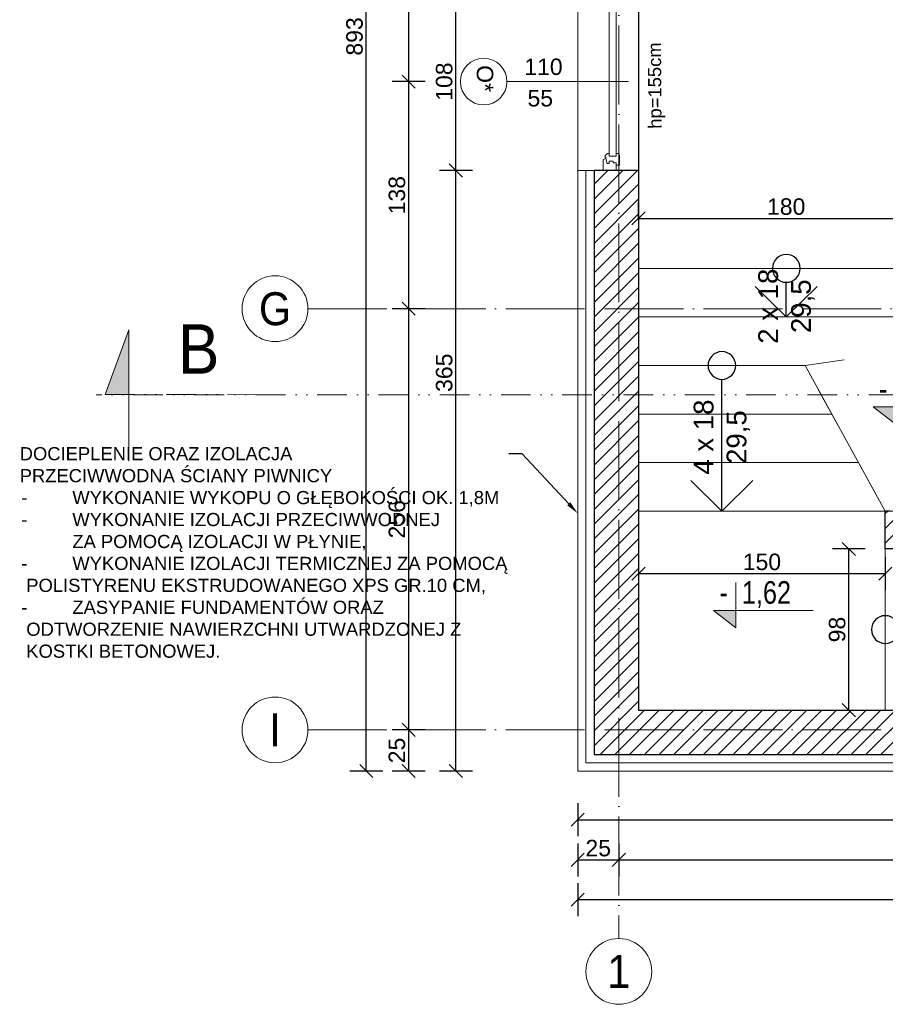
# Model space of a CAD drawing. Header units: millimetres. Extents: x 6506 to 39690, y 6022 to 25261.
# Tile 2 of 59: x 8719 to 9245, y 18026 to 18624. Entities that reach past the tile are written whole.
import ezdxf
from ezdxf import colors
from ezdxf.entities.mleader import LeaderData, LeaderLine
from ezdxf.enums import TextEntityAlignment as Align
from ezdxf.math import Vec2, Vec3

# ---------------------------------------------------------------- set-up
doc = ezdxf.new("R2010")
doc.units = ezdxf.units.MM
for name, pattern in [('1KS_2KP-50', [37.05, 12, 6, -6.35, 0, -6.35, 0, -6.35]), ('ACAD_ISO03W100', [30, 12, -18]), ('ACAD_ISO04W100', [30, 24, -3, 0, -3]), ('Osie$0$CONTINOUS', [0])]:
    doc.linetypes.add(name, pattern=pattern)
for name, color, linetype, lineweight, true_color in [('A_DZIAŁOWA_PROJEKTOWANE', 7, 'Continuous', 18, 0x007cb0), ('A_HATCH', 7, 'Continuous', 5, 0x999999), ('A_IZOLEACJA TERMI_PROJEKTOWANA', 7, 'Continuous', 15, 0x0089b6)]:
    doc.layers.add(name, color=color, linetype=linetype, lineweight=lineweight, true_color=true_color)
for name, color, linetype, lineweight in [('A_KONST_ISTNIEJĄCE', 83, 'Continuous', 25), ('A_LINIA PRZEKROJOWA', 223, '1KS_2KP-50', 15), ('A_OPISY', 40, 'Continuous', 9), ('A_OSIE KONSTRUKCYJNE', 150, 'ACAD_ISO04W100', 5), ('A_STOLARKA OKIENNA', 141, 'Continuous', 15), ('A_TEKST', 7, 'Continuous', 15), ('A_WIDOK', 141, 'Continuous', 13), ('A_WYMIAROWANIE', 7, 'Continuous', 9)]:
    doc.layers.add(name, color=color, linetype=linetype, lineweight=lineweight)
doc.layers.add('A_NIEWIDOCZNE  POMOCNICZE', color=252, linetype='ACAD_ISO03W100', lineweight=5, plot=False)
doc.layers.add('AA OPISY', color=40, linetype='Continuous')
doc.styles.add('APLUS', font='arial.ttf', dxfattribs={"width": 0.6})
doc.styles.add('DEMIURG_100_etykiety', font='arial.ttf', dxfattribs={"width": 0.9, "height": 30})
doc.styles.add('DEMIURG_100_opisy', font='arial.ttf', dxfattribs={"width": 0.9, "height": 20})
doc.styles.get("Standard").update_dxf_attribs({"font": 'arial.ttf'})
doc.linetypes.add('BATTING', pattern='A,0.0001,-0.1,[134,ltypeshp.shx,S=0.1,R=0,X=-0.1,Y=0],-0.2,[134,ltypeshp.shx,S=0.1,R=180,X=0.1,Y=0],-0.1', length=0.4001)
doc.dimstyles.new('1 do 100', dxfattribs={"dimtxt": 10, "dimasz": 8, "dimexe": 10, "dimexo": 10, "dimgap": 2, "dimtad": 1, "dimdec": 0, "dimtxsty": 'Standard', "dimblk": 'OBLIQUE', "dimcen": 2.5, "dimadec": 0, "dimazin": 0, "dimtfac": 1, "dimtdec": 0, "dimtmove": 0, "dimatfit": 3, "dimldrblk": 'OBLIQUE', "dimfxl": 10, "dimfxlon": 1, "dimarcsym": 0})

# ---------------------------------------------------------------- blocks, each defined once
blk = doc.blocks.new('*U178')
at = {"color": 144}
for p, q in [((-26, 0), (-26, -8)), ((-26, 0), (-19.32, 0)), ((-26, 0), (-26, -8)), ((-19.32, 0), (-18.74, -1.55)), ((75.32, 0), (74.74, -1.55)), ((82, 0), (75.32, 0)), ((82, 0), (82, -8)), ((-21.76, -2.4), (-18.74, -1.55)), ((-21.76, -3.73), (-21.76, -2.4)), ((-20.39, -3.73), (-21.76, -3.73)), ((-20.39, -6.06), (-20.39, -3.73)), ((-18.74, -1.55), (-17.89, -1.55)), ((-17.89, -1.55), (-17.99, -1.01)), ((-17.25, -7.98), (-17.25, -3.66)), ((-17.25, -3.66), (-15.62, -3.66)), ((73.25, -3.66), (71.62, -3.66)), ((73.25, -7.98), (73.25, -3.66)), ((73.89, -1.55), (73.99, -1.01)), ((74.74, -1.55), (73.89, -1.55)), ((77.76, -2.4), (74.74, -1.55)), ((76.39, -6.06), (76.39, -3.73)), ((76.39, -3.73), (77.76, -3.73)), ((77.76, -3.73), (77.76, -2.4)), ((-26, -8), (-22.8, -8)), ((-22.8, -8), (-22.8, -9.92)), ((-22.8, -8), (-21.41, -8)), ((-22.8, -9.92), (-16.94, -9.92)), ((-21.41, -8), (-21.41, -6.06)), ((-21.41, -6.06), (-20.39, -6.06)), ((-15.66, -7.98), (-17.25, -7.98)), ((-15.66, -9.03), (-15.66, -7.98)), ((71.66, -9.03), (71.66, -7.98)), ((71.66, -7.98), (73.25, -7.98)), ((78.8, -9.92), (72.94, -9.92)), ((77.41, -6.06), (76.39, -6.06)), ((77.41, -8), (77.41, -6.06)), ((78.8, -8), (77.41, -8)), ((82, -8), (78.8, -8)), ((78.8, -8), (78.8, -9.92))]:
    blk.add_line(p, q, dxfattribs=at)
blk.add_lwpolyline([(-17.25, -3.66), (73.25, -3.66), (73.25, -7.98), (-17.25, -7.98)], close=True, dxfattribs=at)
for centre, radius, start, end in [((-18.13, -3.52), 2.51, 356.81051, 86.81051), ((74.13, -3.52), 2.51, 93.18949, 183.18949), ((-17.03, -8.42), 1.5, 273.35533, 335.68535), ((73.03, -8.42), 1.5, 204.31465, 266.64467)]:
    blk.add_arc(centre, radius, start, end, dxfattribs=at)
blk = doc.blocks.new('*U149')
at = {"layer": 'AA OPISY'}
for q in [(72.47, 18.82), (-136.57, 0), (72.47, -18.82)]:
    blk.add_line((91, 0), q, dxfattribs=at)
blk.add_circle((-145, 0), 8.43, dxfattribs=at)
blk = doc.blocks.new('*U150')
at = {"layer": 'AA OPISY'}
for q in [(-75.03, 18.82), (-136.57, 0), (-75.03, -18.82)]:
    blk.add_line((-56.5, 0), q, dxfattribs=at)
blk.add_circle((-145, 0), 8.43, dxfattribs=at)
blk = doc.blocks.new('*U151')
at = {"layer": 'AA OPISY'}
for q in [(-134.03, 18.82), (-136.57, 0), (-134.03, -18.82)]:
    blk.add_line((-115.5, 0), q, dxfattribs=at)
blk.add_circle((-145, 0), 8.43, dxfattribs=at)
blk = doc.blocks.new('WARTOŚĆ')
at = {"layer": 'A_OPISY', "color": 144}
blk.add_line((0, 0), (0, 73.97), dxfattribs=at)
blk.add_circle((0, 88.12), 14.15, dxfattribs=at)
blk.add_attdef('OZ', (-9.99, 82.42), '', height=10, dxfattribs=at)
for tag, p in [('S', (-4.03, 32.64)), ('H', (15.09, 32.64))]:
    blk.add_attdef(tag, p, '', height=10, rotation=90, dxfattribs=at)
blk = doc.blocks.new('*U9')
blk.add_hatch(color=256).paths.add_polyline_path([(0, 0.1532), (-0.198, 0.1532), (0, 0)])
blk.add_line((0, 0.1532), (0, 0.4))
blk.add_lwpolyline([(0, 0.1532), (0, 0), (-0.198, 0.1532), (0.6852, 0.1532)])
at = {"style": 'APLUS', "width": 0.8}
blk.add_attdef('%%P_0.00', text='', height=0.2, dxfattribs=at).set_placement((-0.1457, 0.1532), align=Align.BOTTOM_LEFT)
blk = doc.blocks.new('_Oblique')
at = {"color": 0, "linetype": 'ByBlock', "lineweight": -2}
blk.add_line((-0.5, -0.5), (0.5, 0.5), dxfattribs=at)
blk = doc.blocks.new('*D189')
at = {"layer": 'A_WYMIAROWANIE', "color": 0, "lineweight": -2, "ltscale": 2, "transparency": 16777216}
for p, q in [((8993.74, 18532.7), (8973.74, 18532.7)), ((8983.74, 18167.66), (8983.74, 18532.7)), ((8993.74, 18167.66), (8973.74, 18167.66))]:
    blk.add_line(p, q, dxfattribs=at)
at = {"layer": 'Defpoints', "color": 0, "ltscale": 2, "transparency": 16777216}
for p in [(8983.74, 18532.7), (9057.76, 18532.7), (9057.76, 18167.66)]:
    blk.add_point(p, dxfattribs=at)
at = {"layer": 'A_WYMIAROWANIE', "color": 0, "lineweight": -2, "ltscale": 2, "transparency": 16777216, "xscale": 8, "yscale": 8, "zscale": 8}
for p, rotation in [((8983.74, 18532.7), 90), ((8983.74, 18167.66), 270)]:
    blk.add_blockref('_Oblique', p, dxfattribs=dict(at, rotation=rotation))
at = {"layer": 'A_WYMIAROWANIE', "color": 0, "ltscale": 2, "transparency": 16777216, "insert": (8976.64, 18409.76), "char_height": 10, "attachment_point": 5, "rotation": 90}
blk.add_mtext('365', dxfattribs=at)
blk = doc.blocks.new('*D190')
at = {"layer": 'A_WYMIAROWANIE', "color": 0, "lineweight": -2, "ltscale": 2, "transparency": 16777216}
for p, q in [((8993.74, 18640.7), (8973.74, 18640.7)), ((8983.74, 18532.7), (8983.74, 18640.7)), ((8993.74, 18532.7), (8973.74, 18532.7))]:
    blk.add_line(p, q, dxfattribs=at)
at = {"layer": 'Defpoints', "color": 0, "ltscale": 2, "transparency": 16777216}
for p in [(8983.74, 18640.7), (9057.76, 18640.7), (9057.76, 18532.7)]:
    blk.add_point(p, dxfattribs=at)
at = {"layer": 'A_WYMIAROWANIE', "color": 0, "lineweight": -2, "ltscale": 2, "transparency": 16777216, "xscale": 8, "yscale": 8, "zscale": 8}
for p, rotation in [((8983.74, 18640.7), 90), ((8983.74, 18532.7), 270)]:
    blk.add_blockref('_Oblique', p, dxfattribs=dict(at, rotation=rotation))
at = {"layer": 'A_WYMIAROWANIE', "color": 0, "ltscale": 2, "transparency": 16777216, "insert": (8976.64, 18586.7), "char_height": 10, "attachment_point": 5, "rotation": 90}
blk.add_mtext('108', dxfattribs=at)
blk = doc.blocks.new('*D195')
at = {"layer": 'A_WYMIAROWANIE', "color": 0, "lineweight": -2, "ltscale": 2, "transparency": 16777216}
for p, q in [((9094.76, 18503.57), (9094.76, 18513.57)), ((9274.26, 18493.57), (9274.26, 18513.57)), ((9094.76, 18503.57), (9274.26, 18503.57))]:
    blk.add_line(p, q, dxfattribs=at)
at = {"layer": 'Defpoints', "color": 0, "ltscale": 2, "transparency": 16777216}
for p in [(9274.26, 18503.57), (9094.76, 18497.36), (9274.26, 18473.16)]:
    blk.add_point(p, dxfattribs=at)
at = {"layer": 'A_WYMIAROWANIE', "color": 0, "lineweight": -2, "ltscale": 2, "transparency": 16777216, "xscale": 8, "yscale": 8, "zscale": 8, "rotation": 180}
blk.add_blockref('_Oblique', (9094.76, 18503.57), dxfattribs=at)
at = {"layer": 'A_WYMIAROWANIE', "color": 0, "lineweight": -2, "ltscale": 2, "transparency": 16777216, "xscale": 8, "yscale": 8, "zscale": 8}
blk.add_blockref('_Oblique', (9274.26, 18503.57), dxfattribs=at)
at = {"layer": 'A_WYMIAROWANIE', "color": 0, "ltscale": 2, "transparency": 16777216, "insert": (9184.51, 18510.68), "char_height": 10, "attachment_point": 5}
blk.add_mtext('180', dxfattribs=at)
blk = doc.blocks.new('*D211')
at = {"layer": 'A_WYMIAROWANIE', "color": 0, "lineweight": -2, "ltscale": 2, "transparency": 16777216}
for p, q in [((9232.62, 18302.66), (9212.62, 18302.66)), ((9222.62, 18204.66), (9222.62, 18302.66)), ((9222.62, 18204.66), (9232.62, 18204.66))]:
    blk.add_line(p, q, dxfattribs=at)
at = {"layer": 'Defpoints', "color": 0, "ltscale": 2, "transparency": 16777216}
for p in [(9222.62, 18302.66), (9274.26, 18302.66), (9221.96, 18204.66)]:
    blk.add_point(p, dxfattribs=at)
at = {"layer": 'A_WYMIAROWANIE', "color": 0, "lineweight": -2, "ltscale": 2, "transparency": 16777216, "xscale": 8, "yscale": 8, "zscale": 8}
for p, rotation in [((9222.62, 18302.66), 90), ((9222.62, 18204.66), 270)]:
    blk.add_blockref('_Oblique', p, dxfattribs=dict(at, rotation=rotation))
at = {"layer": 'A_WYMIAROWANIE', "color": 0, "ltscale": 2, "transparency": 16777216, "insert": (9215.51, 18253.66), "char_height": 10, "attachment_point": 5, "rotation": 90}
blk.add_mtext('98', dxfattribs=at)
blk = doc.blocks.new('*D212')
at = {"layer": 'A_WYMIAROWANIE', "color": 0, "lineweight": -2, "ltscale": 2, "transparency": 16777216}
for p, q in [((9094.76, 18297.63), (9094.76, 18277.63)), ((9244.76, 18297.63), (9244.76, 18277.63)), ((9094.76, 18287.63), (9244.76, 18287.63))]:
    blk.add_line(p, q, dxfattribs=at)
at = {"layer": 'Defpoints', "color": 0, "ltscale": 2, "transparency": 16777216}
for p in [(9094.76, 18312.16), (9244.76, 18312.16), (9244.76, 18287.63)]:
    blk.add_point(p, dxfattribs=at)
at = {"layer": 'A_WYMIAROWANIE', "color": 0, "lineweight": -2, "ltscale": 2, "transparency": 16777216, "xscale": 8, "yscale": 8, "zscale": 8, "rotation": 180}
blk.add_blockref('_Oblique', (9094.76, 18287.63), dxfattribs=at)
at = {"layer": 'A_WYMIAROWANIE', "color": 0, "lineweight": -2, "ltscale": 2, "transparency": 16777216, "xscale": 8, "yscale": 8, "zscale": 8}
blk.add_blockref('_Oblique', (9244.76, 18287.63), dxfattribs=at)
at = {"layer": 'A_WYMIAROWANIE', "color": 0, "ltscale": 2, "transparency": 16777216, "insert": (9169.76, 18294.73), "char_height": 10, "attachment_point": 5}
blk.add_mtext('150', dxfattribs=at)
blk = doc.blocks.new('*D454')
at = {"layer": 'A_WYMIAROWANIE', "color": 0, "lineweight": -2, "ltscale": 2, "transparency": 16777216}
for p, q in [((8965.02, 18744.7), (8945.02, 18744.7)), ((8955.02, 18744.7), (8955.02, 18586.7)), ((8965.02, 18586.7), (8945.02, 18586.7))]:
    blk.add_line(p, q, dxfattribs=at)
at = {"layer": 'Defpoints', "color": 0, "ltscale": 2, "transparency": 16777216}
for p in [(9051.76, 18744.7), (8955.02, 18586.7), (9051.76, 18586.7)]:
    blk.add_point(p, dxfattribs=at)
at = {"layer": 'A_WYMIAROWANIE', "color": 0, "lineweight": -2, "ltscale": 2, "transparency": 16777216, "xscale": 8, "yscale": 8, "zscale": 8}
for p, rotation in [((8955.02, 18744.7), 90), ((8955.02, 18586.7), 270)]:
    blk.add_blockref('_Oblique', p, dxfattribs=dict(at, rotation=rotation))
at = {"layer": 'A_WYMIAROWANIE', "color": 0, "ltscale": 2, "transparency": 16777216, "insert": (8947.91, 18665.7), "char_height": 10, "attachment_point": 5, "rotation": 90}
blk.add_mtext('158', dxfattribs=at)
blk = doc.blocks.new('*D455')
at = {"layer": 'A_WYMIAROWANIE', "color": 0, "lineweight": -2, "ltscale": 2, "transparency": 16777216}
for p, q in [((8965.02, 18586.7), (8945.02, 18586.7)), ((8955.02, 18586.7), (8955.02, 18448.66)), ((8965.02, 18448.66), (8945.02, 18448.66))]:
    blk.add_line(p, q, dxfattribs=at)
at = {"layer": 'Defpoints', "color": 0, "ltscale": 2, "transparency": 16777216}
for p in [(9051.76, 18586.7), (8955.02, 18448.66), (9037.19, 18448.66)]:
    blk.add_point(p, dxfattribs=at)
at = {"layer": 'A_WYMIAROWANIE', "color": 0, "lineweight": -2, "ltscale": 2, "transparency": 16777216, "xscale": 8, "yscale": 8, "zscale": 8}
for p, rotation in [((8955.02, 18586.7), 90), ((8955.02, 18448.66), 270)]:
    blk.add_blockref('_Oblique', p, dxfattribs=dict(at, rotation=rotation))
at = {"layer": 'A_WYMIAROWANIE', "color": 0, "ltscale": 2, "transparency": 16777216, "insert": (8947.91, 18517.68), "char_height": 10, "attachment_point": 5, "rotation": 90}
blk.add_mtext('138', dxfattribs=at)
blk = doc.blocks.new('*D456')
at = {"layer": 'A_WYMIAROWANIE', "color": 0, "lineweight": -2, "ltscale": 2, "transparency": 16777216}
for p, q in [((8965.02, 18448.66), (8945.02, 18448.66)), ((8955.02, 18448.66), (8955.02, 18192.66)), ((8965.02, 18192.66), (8945.02, 18192.66))]:
    blk.add_line(p, q, dxfattribs=at)
at = {"layer": 'Defpoints', "color": 0, "ltscale": 2, "transparency": 16777216}
for p in [(9037.19, 18448.66), (8955.02, 18192.66), (9057.76, 18192.66)]:
    blk.add_point(p, dxfattribs=at)
at = {"layer": 'A_WYMIAROWANIE', "color": 0, "lineweight": -2, "ltscale": 2, "transparency": 16777216, "xscale": 8, "yscale": 8, "zscale": 8}
for p, rotation in [((8955.02, 18448.66), 90), ((8955.02, 18192.66), 270)]:
    blk.add_blockref('_Oblique', p, dxfattribs=dict(at, rotation=rotation))
at = {"layer": 'A_WYMIAROWANIE', "color": 0, "ltscale": 2, "transparency": 16777216, "insert": (8947.91, 18320.66), "char_height": 10, "attachment_point": 5, "rotation": 90}
blk.add_mtext('256', dxfattribs=at)
blk = doc.blocks.new('*D457')
at = {"layer": 'A_WYMIAROWANIE', "color": 0, "lineweight": -2, "ltscale": 2, "transparency": 16777216}
for p, q in [((8965.02, 18192.66), (8945.02, 18192.66)), ((8955.02, 18192.66), (8955.02, 18167.66)), ((8965.02, 18167.66), (8945.02, 18167.66))]:
    blk.add_line(p, q, dxfattribs=at)
at = {"layer": 'Defpoints', "color": 0, "ltscale": 2, "transparency": 16777216}
for p in [(9057.76, 18192.66), (8955.02, 18167.66), (9057.76, 18167.66)]:
    blk.add_point(p, dxfattribs=at)
at = {"layer": 'A_WYMIAROWANIE', "color": 0, "lineweight": -2, "ltscale": 2, "transparency": 16777216, "xscale": 8, "yscale": 8, "zscale": 8}
for p, rotation in [((8955.02, 18192.66), 90), ((8955.02, 18167.66), 270)]:
    blk.add_blockref('_Oblique', p, dxfattribs=dict(at, rotation=rotation))
at = {"layer": 'A_WYMIAROWANIE', "color": 0, "ltscale": 2, "transparency": 16777216, "insert": (8947.91, 18180.16), "char_height": 10, "attachment_point": 5, "rotation": 90}
blk.add_mtext('25', dxfattribs=at)
blk = doc.blocks.new('*D458')
at = {"layer": 'A_WYMIAROWANIE', "color": 0, "lineweight": -2, "ltscale": 2, "transparency": 16777216}
for p, q in [((8939.26, 19060.66), (8919.26, 19060.66)), ((8929.26, 18167.66), (8929.26, 19060.66)), ((8939.26, 18167.66), (8919.26, 18167.66))]:
    blk.add_line(p, q, dxfattribs=at)
at = {"layer": 'Defpoints', "color": 0, "ltscale": 2, "transparency": 16777216}
for p in [(8929.26, 19060.66), (9067.76, 19060.66), (9057.76, 18167.66)]:
    blk.add_point(p, dxfattribs=at)
at = {"layer": 'A_WYMIAROWANIE', "color": 0, "lineweight": -2, "ltscale": 2, "transparency": 16777216, "xscale": 8, "yscale": 8, "zscale": 8}
for p, rotation in [((8929.26, 19060.66), 90), ((8929.26, 18167.66), 270)]:
    blk.add_blockref('_Oblique', p, dxfattribs=dict(at, rotation=rotation))
at = {"layer": 'A_WYMIAROWANIE', "color": 0, "ltscale": 2, "transparency": 16777216, "insert": (8922.15, 18614.16), "char_height": 10, "attachment_point": 5, "rotation": 90}
blk.add_mtext('893', dxfattribs=at)
blk = doc.blocks.new('*D459')
at = {"layer": 'A_WYMIAROWANIE', "color": 0, "lineweight": -2, "ltscale": 2, "transparency": 16777216}
for p, q in [((9057.76, 18148.1), (9057.76, 18128.1)), ((9751.76, 18148.1), (9751.76, 18128.1)), ((9057.76, 18138.1), (9751.76, 18138.1))]:
    blk.add_line(p, q, dxfattribs=at)
at = {"layer": 'Defpoints', "color": 0, "ltscale": 2, "transparency": 16777216}
for p in [(9057.76, 18167.66), (9751.76, 18167.66), (9751.76, 18138.1)]:
    blk.add_point(p, dxfattribs=at)
at = {"layer": 'A_WYMIAROWANIE', "color": 0, "lineweight": -2, "ltscale": 2, "transparency": 16777216, "xscale": 8, "yscale": 8, "zscale": 8, "rotation": 180}
blk.add_blockref('_Oblique', (9057.76, 18138.1), dxfattribs=at)
at = {"layer": 'A_WYMIAROWANIE', "color": 0, "lineweight": -2, "ltscale": 2, "transparency": 16777216, "xscale": 8, "yscale": 8, "zscale": 8}
blk.add_blockref('_Oblique', (9751.76, 18138.1), dxfattribs=at)
at = {"layer": 'A_WYMIAROWANIE', "color": 0, "ltscale": 2, "transparency": 16777216, "insert": (9404.76, 18145.2), "char_height": 10, "attachment_point": 5}
blk.add_mtext('694', dxfattribs=at)
blk = doc.blocks.new('*D461')
at = {"layer": 'A_WYMIAROWANIE', "color": 0, "lineweight": -2, "ltscale": 2, "transparency": 16777216}
for p, q in [((9057.76, 18123.65), (9057.76, 18103.65)), ((9082.76, 18123.65), (9082.76, 18103.65)), ((9057.76, 18113.65), (9082.76, 18113.65))]:
    blk.add_line(p, q, dxfattribs=at)
at = {"layer": 'Defpoints', "color": 0, "ltscale": 2, "transparency": 16777216}
for p in [(9057.76, 18167.66), (9082.76, 18156.26), (9082.76, 18113.65)]:
    blk.add_point(p, dxfattribs=at)
at = {"layer": 'A_WYMIAROWANIE', "color": 0, "lineweight": -2, "ltscale": 2, "transparency": 16777216, "xscale": 8, "yscale": 8, "zscale": 8, "rotation": 180}
blk.add_blockref('_Oblique', (9057.76, 18113.65), dxfattribs=at)
at = {"layer": 'A_WYMIAROWANIE', "color": 0, "lineweight": -2, "ltscale": 2, "transparency": 16777216, "xscale": 8, "yscale": 8, "zscale": 8}
blk.add_blockref('_Oblique', (9082.76, 18113.65), dxfattribs=at)
at = {"layer": 'A_WYMIAROWANIE', "color": 0, "ltscale": 2, "transparency": 16777216, "insert": (9070.26, 18120.76), "char_height": 10, "attachment_point": 5}
blk.add_mtext('25', dxfattribs=at)
blk = doc.blocks.new('*D462')
at = {"layer": 'A_WYMIAROWANIE', "color": 0, "lineweight": -2, "ltscale": 2, "transparency": 16777216}
for p, q in [((9082.76, 18123.65), (9082.76, 18103.65)), ((9751.76, 18123.65), (9751.76, 18103.65)), ((9082.76, 18113.65), (9751.76, 18113.65))]:
    blk.add_line(p, q, dxfattribs=at)
at = {"layer": 'Defpoints', "color": 0, "ltscale": 2, "transparency": 16777216}
for p in [(9751.76, 18167.66), (9082.76, 18156.26), (9751.76, 18113.65)]:
    blk.add_point(p, dxfattribs=at)
at = {"layer": 'A_WYMIAROWANIE', "color": 0, "lineweight": -2, "ltscale": 2, "transparency": 16777216, "xscale": 8, "yscale": 8, "zscale": 8, "rotation": 180}
blk.add_blockref('_Oblique', (9082.76, 18113.65), dxfattribs=at)
at = {"layer": 'A_WYMIAROWANIE', "color": 0, "lineweight": -2, "ltscale": 2, "transparency": 16777216, "xscale": 8, "yscale": 8, "zscale": 8}
blk.add_blockref('_Oblique', (9751.76, 18113.65), dxfattribs=at)
at = {"layer": 'A_WYMIAROWANIE', "color": 0, "ltscale": 2, "transparency": 16777216, "insert": (9417.26, 18120.76), "char_height": 10, "attachment_point": 5}
blk.add_mtext('669', dxfattribs=at)
blk = doc.blocks.new('*D465')
at = {"layer": 'A_WYMIAROWANIE', "color": 0, "lineweight": -2, "ltscale": 2, "transparency": 16777216}
for p, q in [((9057.76, 18099.48), (9057.76, 18079.48)), ((9914.76, 18099.48), (9914.76, 18079.48)), ((9057.76, 18089.48), (9914.76, 18089.48))]:
    blk.add_line(p, q, dxfattribs=at)
at = {"layer": 'Defpoints', "color": 0, "ltscale": 2, "transparency": 16777216}
for p in [(9914.76, 18347.31), (9057.76, 18167.66), (9914.76, 18089.48)]:
    blk.add_point(p, dxfattribs=at)
at = {"layer": 'A_WYMIAROWANIE', "color": 0, "lineweight": -2, "ltscale": 2, "transparency": 16777216, "xscale": 8, "yscale": 8, "zscale": 8, "rotation": 180}
blk.add_blockref('_Oblique', (9057.76, 18089.48), dxfattribs=at)
at = {"layer": 'A_WYMIAROWANIE', "color": 0, "lineweight": -2, "ltscale": 2, "transparency": 16777216, "xscale": 8, "yscale": 8, "zscale": 8}
blk.add_blockref('_Oblique', (9914.76, 18089.48), dxfattribs=at)
at = {"layer": 'A_WYMIAROWANIE', "color": 0, "ltscale": 2, "transparency": 16777216, "insert": (9486.26, 18096.58), "char_height": 10, "attachment_point": 5}
blk.add_mtext('857', dxfattribs=at)
blk = doc.blocks.new('linia przekroju')
at = {"linetype": 'Continuous', "lineweight": 5}
h = blk.add_hatch(color=256, dxfattribs=at)
h.dxf.hatch_style = 1
h.paths.add_polyline_path([(0, -40.51), (0, 39.3), (14.4, 0), (0, 0)])
at = {"linetype": 'Continuous'}
blk.add_lwpolyline([(0, -40.51), (0, 39.3), (14.4, 0), (0, 0)], close=True, dxfattribs=at)
blk.add_lwpolyline([(14.4, 0), (-87.57, -0.09)])
at = {"linetype": 'Continuous', "style": 'DEMIURG_100_etykiety', "width": 0.9, "flags": 8}
blk.add_attdef('NR_PRZEKROJU', (-55.09, 12.57), '', height=30, dxfattribs=at)

msp = doc.modelspace()

# ---------------------------------------------------------------- hatches: boundary and pattern name
at = {"layer": 'A_HATCH'}
h = msp.add_hatch(dxfattribs=at)
h.set_pattern_fill('ANSI31', color=256, scale=2)
h.set_pattern_definition([(45, (-3039.768, 355.087), (-4.490128, 4.490128), [])])
h.paths.add_polyline_path([(9887.76, 18730.66), (9567.76, 18730.66), (9567.76, 18645.66), (9597.76, 18645.66), (9597.76, 18700.66), (9887.76, 18700.66)], flags=17)
h.paths.add_polyline_path([(9597.76, 18585.66), (9567.76, 18585.66), (9567.76, 18560.66), (9597.76, 18560.66)], flags=17)
h.paths.add_polyline_path([(9714.76, 18455.66), (9274.26, 18455.66), (9274.26, 18425.66), (9714.76, 18425.66)], flags=17)
h.paths.add_polyline_path([(9570.76, 18325.66), (9247.76, 18325.66), (9244.76, 18325.66), (9244.76, 18302.66), (9570.76, 18302.66)], flags=17)
h.paths.add_polyline_path([(9887.76, 18523.42), (9910.26, 18523.42), (9887.76, 18523.42), (9887.76, 18347.66), (9754.76, 18347.66), (9754.76, 18455.66), (9714.76, 18455.66), (9714.76, 18425.66), (9714.76, 18204.66), (9570.76, 18204.66), (9094.76, 18204.66), (9094.76, 18419.66), (9094.76, 18532.7), (9067.76, 18532.7), (9067.76, 18419.66), (9067.76, 18177.66), (9741.76, 18177.66), (9741.76, 18320.66), (9914.76, 18320.66), (9914.76, 19060.66), (9067.76, 19060.66), (9067.76, 18798.7), (9094.76, 18798.7), (9094.76, 19033.66), (9887.76, 19033.66)])

# ---------------------------------------------------------------- linework, layer by layer
at = {"layer": 'A_IZOLEACJA TERMI_PROJEKTOWANA', "ltscale": 2}
msp.add_line((9067.76, 18532.7), (9057.76, 18532.7), dxfattribs=at)
msp.add_lwpolyline([(9057.76, 19160.66), (9057.76, 18419.66), (9057.76, 18167.66), (9751.76, 18167.66)], dxfattribs=at)
at = {"layer": 'A_IZOLEACJA TERMI_PROJEKTOWANA', "linetype": 'BATTING', "ltscale": 10}
msp.add_lwpolyline([(9062.76, 18532.7), (9062.76, 18419.66), (9062.76, 18172.66), (9741.76, 18172.66)], dxfattribs=at)
at = {"layer": 'A_KONST_ISTNIEJĄCE', "ltscale": 2}
for p, q in [((9094.76, 18532.7), (9067.76, 18532.7)), ((9247.76, 18325.66), (9244.76, 18325.66)), ((9244.76, 18302.66), (9244.76, 18325.66)), ((9570.76, 18302.66), (9244.76, 18302.66))]:
    msp.add_line(p, q, dxfattribs=at)
for points in [[(9094.76, 19033.66), (9094.76, 18419.66), (9094.76, 18204.66), (9570.76, 18204.66)], [(9067.76, 18532.7), (9067.76, 18419.66), (9067.76, 18177.66), (9741.76, 18177.66)]]:
    msp.add_lwpolyline(points, dxfattribs=at)
at = {"layer": 'A_LINIA PRZEKROJOWA'}
msp.add_line((9960.43, 18396.4), (8765.15, 18396.4), dxfattribs=at)
at = {"layer": 'A_NIEWIDOCZNE  POMOCNICZE', "ltscale": 2}
for points in [[(9567.76, 18715.66), (9567.76, 18455.66), (9274.26, 18455.66), (9274.26, 18473.16), (9094.76, 18473.16), (9094.76, 19033.66), (9392.76, 19026.16), (9392.76, 18715.66), (9567.76, 18715.66)], [(9274.26, 18425.66), (9714.76, 18425.66), (9714.76, 18204.66), (9570.76, 18204.66), (9570.76, 18325.66), (9244.76, 18325.66), (9195.99, 18414.16), (9274.26, 18425.66)]]:
    msp.add_lwpolyline(points, dxfattribs=at)
at = {"layer": 'A_OSIE KONSTRUKCYJNE', "ltscale": 2}
for p, q in [((9082.76, 19221.75), (9082.76, 18065.87)), ((8893.8, 18448.66), (10074.28, 18448.66)), ((8893.8, 18192.66), (10074.28, 18192.66))]:
    msp.add_line(p, q, dxfattribs=at)
at = {"layer": 'A_OSIE KONSTRUKCYJNE', "linetype": 'Continuous'}
for centre in [(8873.8, 18448.66), (8873.8, 18192.66), (9082.76, 18045.87)]:
    msp.add_circle(centre, 20, dxfattribs=at)
at = {"layer": 'A_WIDOK', "ltscale": 2}
for p, q in [((9274.26, 18473.16), (9094.76, 18473.16)), ((9274.26, 18443.66), (9094.76, 18443.66)), ((9195.99, 18414.16), (9094.76, 18414.16)), ((9244.76, 18325.66), (9195.99, 18414.16)), ((9212.25, 18384.66), (9094.76, 18384.66)), ((9228.51, 18355.16), (9094.76, 18355.16)), ((9244.76, 18325.66), (9094.76, 18325.66)), ((9244.76, 18302.66), (9244.76, 18204.66))]:
    msp.add_line(p, q, dxfattribs=at)

# ---------------------------------------------------------------- block references
at = {"layer": 'A_LINIA PRZEKROJOWA'}
ref = msp.add_blockref('linia przekroju', (8784.9, 18396.49), dxfattribs=dict(at, xscale=-1))
ref.add_attrib('NR_PRZEKROJU', 'B', dxfattribs={"layer": '0', "linetype": 'Continuous', "height": 30, "style": 'DEMIURG_100_etykiety', "width": 0.9}).set_placement((8814.82, 18400.18), align=Align.BOTTOM_LEFT)
at = {"layer": 'A_OPISY', "color": 144, "transparency": 33554559}
ref = msp.add_blockref('WARTOŚĆ', (9088.75, 18586.7), dxfattribs=dict(at, xscale=-1, rotation=90))
ref.add_attrib('S', '110', (9025.31, 18590.73), dxfattribs={"color": 0, "height": 10})
ref.add_attrib('H', '55', (9027.26, 18571.6), dxfattribs={"color": 0, "height": 10})
ref.add_attrib('OZ', 'O*', (8996.45, 18596.69), dxfattribs={"color": 0, "height": 10, "rotation": 270})
at = {"layer": 'A_OPISY', "transparency": 33554559, "xscale": -1}
for name, p, rotation in [('*U151', (9184.56, 18328.16), 90), ('*U150', (9145.42, 18269.16), 90), ('*U149', (9389.76, 18253.66), 180)]:
    msp.add_blockref(name, p, dxfattribs=dict(at, rotation=rotation))
at = {"layer": 'A_OPISY', "transparency": 33554687, "xscale": 68.67492864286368, "yscale": 68.67492864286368, "zscale": 68.67492864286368, "rotation": 1.435389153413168e-05}
for p, values in [((9250.91, 18378.48), {'%%P_0.00': '-  2,34'}), ((9153.95, 18254.71), {'%%P_0.00': '-  1,62'})]:
    msp.add_blockref('*U9', p, dxfattribs=at).add_auto_attribs(values)
at = {"layer": 'A_STOLARKA OKIENNA', "color": 144, "transparency": 33554559, "xscale": -1, "rotation": 90}
msp.add_blockref('*U178', (9073.26, 18614.7), dxfattribs=at)

# ---------------------------------------------------------------- texts
at = {"layer": 'A_OPISY', "transparency": 33554559, "insert": (9105.79, 18584.3), "char_height": 8, "attachment_point": 5, "rotation": 90.4248}
msp.add_mtext_dynamic_manual_height_columns('hp=155cm', width=44.3905, gutter_width=12.5, heights=[0], dxfattribs=at)
at = {"layer": 'A_OSIE KONSTRUKCYJNE', "linetype": 'Osie$0$CONTINOUS', "style": 'DEMIURG_100_opisy', "width": 0.9}
for s, p in [('G', (8873.8, 18448.66)), ('I', (8873.8, 18192.66)), ('1', (9082.76, 18045.87))]:
    msp.add_text(s, height=20, dxfattribs=at).set_placement(p, align=Align.MIDDLE_CENTER)
at = {"layer": 'A_TEKST', "transparency": 33554559, "char_height": 12, "attachment_point": 5, "rotation": 90}
for s, insert in [('2 x 18\\P\\pxqc;29,5', (9184.64, 18450.19)), ('4 x 18\\P\\pxqc;29,5', (9145.42, 18370.62))]:
    msp.add_mtext_dynamic_manual_height_columns(s, width=91.3974, gutter_width=12.5, heights=[39.91], dxfattribs=dict(at, insert=insert))

# ---------------------------------------------------------------- dimensions: what is measured, and where the dimension line sits
at = {"layer": 'A_WYMIAROWANIE', "ltscale": 2}
for base, p1, p2, picture, middle in [((8929.26, 19060.66), (9057.76, 18167.66), (9067.76, 19060.66), '*D458', (8922.15, 18614.16)), ((9222.62, 18302.66), (9221.96, 18204.66), (9274.26, 18302.66), '*D211', (9215.51, 18253.66))]:
    dim = msp.add_linear_dim(base=base, p1=p1, p2=p2, angle=90, dimstyle='1 do 100', dxfattribs=at)
    dim.commit()
    dim.dimension.update_dxf_attribs({"geometry": picture, "text_midpoint": middle})
for base, p1, p2, picture, middle in [((8955.02, 18586.7), (9051.76, 18744.7), (9051.76, 18586.7), '*D454', (8947.91, 18665.7)), ((8983.74, 18640.7), (9057.76, 18532.7), (9057.76, 18640.7), '*D190', (8976.64, 18586.7)), ((8955.02, 18448.66), (9051.76, 18586.7), (9037.19, 18448.66), '*D455', (8947.91, 18517.68)), ((8955.02, 18192.66), (9037.19, 18448.66), (9057.76, 18192.66), '*D456', (8947.91, 18320.66)), ((8955.02, 18167.66), (9057.76, 18192.66), (9057.76, 18167.66), '*D457', (8947.91, 18180.16))]:
    dim = msp.add_linear_dim(base=base, p1=p1, p2=p2, angle=90, dimstyle='1 do 100', override={"dimtmove": 1}, dxfattribs=at)
    dim.commit()
    dim.dimension.update_dxf_attribs({"geometry": picture, "text_midpoint": middle})
dim = msp.add_linear_dim(base=(8983.74, 18532.7), p1=(9057.76, 18167.66), p2=(9057.76, 18532.7), angle=90, dimstyle='1 do 100', dxfattribs=at)
dim.commit()
dim.dimension.update_dxf_attribs({"geometry": '*D189', "text_midpoint": (8983.74, 18409.76), "dimtype": 160})
for base, p1, p2, picture, middle in [((9274.26444973, 18503.57383584), (9094.76444973, 18497.36242797), (9274.26444973, 18473.16011344), '*D195', (9184.51444973, 18510.67956572)), ((9914.76, 18089.48), (9057.76, 18167.66), (9914.76, 18347.31), '*D465', (9486.26, 18096.58)), ((9244.76, 18287.63), (9094.76, 18312.16), (9244.76, 18312.16), '*D212', (9169.76, 18294.73)), ((9751.76, 18138.1), (9057.76, 18167.66), (9751.76, 18167.66), '*D459', (9404.76, 18145.2)), ((9082.76, 18113.65), (9057.76, 18167.66), (9082.76, 18156.26), '*D461', (9070.26, 18120.76))]:
    dim = msp.add_linear_dim(base=base, p1=p1, p2=p2, dimstyle='1 do 100', dxfattribs=at)
    dim.commit()
    dim.dimension.update_dxf_attribs({"geometry": picture, "text_midpoint": middle})
dim = msp.add_linear_dim(base=(9751.76, 18113.65), p1=(9082.76, 18156.26), p2=(9751.76, 18167.66), dimstyle='1 do 100', override={"dimtmove": 1}, dxfattribs=at)
dim.commit()
dim.dimension.update_dxf_attribs({"geometry": '*D462', "text_midpoint": (9417.26, 18120.76)})

# ---------------------------------------------------------------- leaders
at = {"layer": 'A_DZIAŁOWA_PROJEKTOWANE', "ltscale": 2}
ml = msp.add_multileader_mtext('Standard', dxfattribs=at)
ml.set_content('DOCIEPLENIE ORAZ IZOLACJA\\PPRZECIWWODNA ŚCIANY PIWNICY\\P\\pi-3,l4,t4;-^IWYKONANIE WYKOPU O GŁĘBOKOŚCI OK. 1,8M\\P-^IWYKONANIE IZOLACJI PRZECIWWODNEJ\\P\\pi0,l0,tz;^IZA POMOCĄ IZOLACJI W PŁYNIE,\\P\\pi-3,l4,t4;-^IWYKONANIE IZOLACJI TERMICZNEJ ZA POMOCĄ POLISTYRENU EKSTRUDOWANEGO XPS GR.10 CM,\\P-^IZASYPANIE FUNDAMENTÓW ORAZ ODTWORZENIE NAWIERZCHNI UTWARDZONEJ Z KOSTKI BETONOWEJ.', color=256)
ml.set_leader_properties()
ml.build(insert=Vec2(0, 0))
ml.multileader.update_dxf_attribs({"arrow_head_size": 8})
ctx = ml.context
ctx.base_point, ctx.char_height, ctx.arrow_head_size, ctx.plane_origin = Vec3(8716.58, 18360.47), 8, 8, Vec3(9057.76, 18324.29)
notes = []
notes.append((ctx, [(0, (1, 1, 0), (9024, 18360.47), (-1, 0), 8, [(0, [(9057.76, 18324.29)], 0, [])])]))
ctx.mtext.insert, ctx.mtext.width, ctx.mtext.flow_direction = Vec3(8718.58, 18364.54), 299.0128, 5
for ctx, leaders in notes:
    for number, flags, end, landing, length, lines in leaders:
        leader = LeaderData()
        leader.index, (leader.has_last_leader_line, leader.has_dogleg_vector, leader.attachment_direction) = number, flags
        leader.last_leader_point, leader.dogleg_vector, leader.dogleg_length = Vec3(end), Vec3(landing), length
        for number, points, colour, breaks in lines:
            line = LeaderLine()
            line.index, line.vertices, line.color, line.breaks = number, Vec3.list(points), colors.encode_raw_color(colour), breaks
            leader.lines.append(line)
        ctx.leaders.append(leader)

doc.saveas('drawing.dxf')
